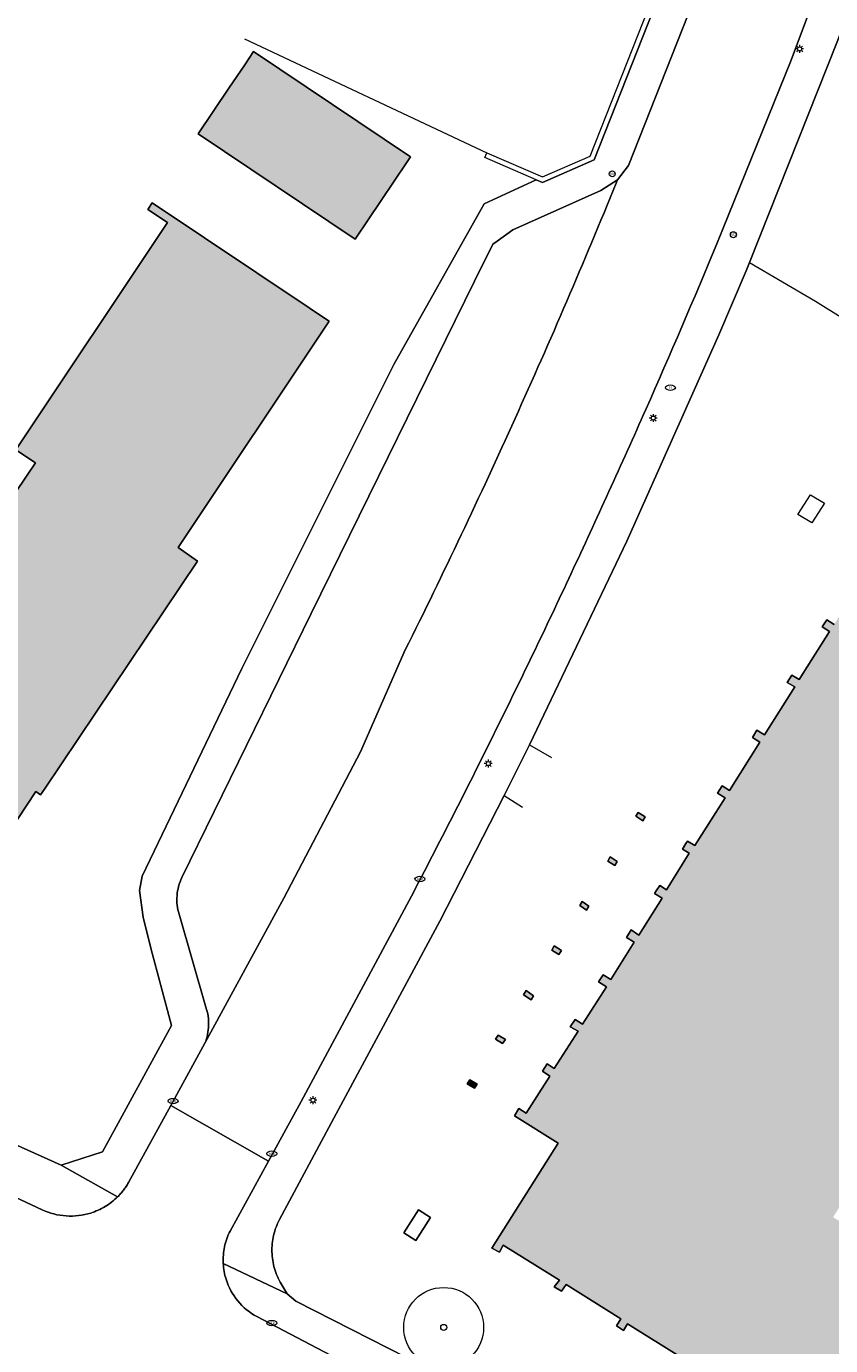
# Model space of a CAD drawing. Header units: metres. Extents: x 187482 to 189800, y 333582 to 335019.
# Tile 66 of 256: x 188262 to 188312, y 334068 to 334151. Entities that reach past the tile are written whole.
import ezdxf
from ezdxf.enums import TextEntityAlignment as Align

# ---------------------------------------------------------------- set-up
doc = ezdxf.new("R2010")
doc.units = ezdxf.units.M
doc.layers.get('0').update_dxf_attribs({"color": 252, "lineweight": 18})
for name, color, linetype, lineweight in [('B-WE-GR-BOOM-S', 252, 'Continuous', 18), ('B-WE-IE-MEUBILAIR-S', 252, 'Continuous', 18), ('B-WE-IE-TERREINAFSCHEIDING_KUNSTMATIG_HEKWERK-G', 252, 'IE-TERREINAFSCHEIDING_KUNSTMATIG-SO', 18), ('B-WE-IE-TERREINAFSCHEIDING_KUNSTMATIG_HEKWERK_RASTER-G', 252, 'IE-TERREINAFSCHEIDING_KUNSTMATIG-SO', 18), ('B-WE-IE-TERREINAFSCHEIDING_KUNSTMATIG_MUUR-G', 252, 'IE-TERREINAFSCHEIDING_KUNSTMATIG-SO', 18), ('B-WE-OG-BEBOUWING-GV', 252, 'Continuous', 18), ('B-WE-OG-TERREIN_ERF-GV', 252, 'Continuous', 18), ('B-WE-VH-GESLOTENVERHARDING_ASFALT-GV', 252, 'Continuous', 18), ('B-WE-VH-OPENVERHARDING_BETONSTRAATSTEEN-GV', 252, 'Continuous', 18), ('B-WE-VH-OPENVERHARDING_SIERBESTRATING-GV', 252, 'Continuous', 18), ('B-WE-VH-OPENVERHARDING_STRAATBAKSTEEN-GV', 252, 'Continuous', 18), ('B-WE-VH-OPENVERHARDING_TEGEL-GV', 252, 'Continuous', 18)]:
    doc.layers.add(name, color=color, linetype=linetype, lineweight=lineweight)
doc.layers.add('B-WE-OG-BEBOUWING-V', color=7, linetype='Continuous', lineweight=18, true_color=0xf0f0f0)
doc.styles.add('NLCS-ISO', font='NLCS-ISO.ttf')
doc.linetypes.add('IE-TERREINAFSCHEIDING_KUNSTMATIG-SO', pattern='A,4,[82,NLCS.SHX,S=0.75,R=90,X=0,Y=0],4,-2', length=10)

# ---------------------------------------------------------------- blocks, each defined once
blk = doc.blocks.new('SIE-MEUBILAIR_PAAL_LICHTMAST-SO')
for points in [[(-0.62, 0), (-1, 0)], [(-0.71, 0.71), (-0.44, 0.44)], [(0, 1), (0, 0.62)], [(0.44, 0.44), (0.71, 0.71)], [(1, 0), (0.62, 0)], [(-0.71, -0.71), (-0.44, -0.44)], [(0, -0.62), (0, -1)], [(0.44, -0.44), (0.71, -0.71)]]:
    blk.add_lwpolyline(points)
blk.add_circle((0, 0), 0.5)
blk = doc.blocks.new('SIE-MEUBILAIR_PAAL_VERKEERSBORD-SO')
blk.add_circle((0, 0), 0.75)
at = {"style": 'NLCS-ISO'}
blk.add_text('vb', height=0.75, dxfattribs=at).set_placement((0, 0.07), align=Align.MIDDLE_CENTER)
blk = doc.blocks.new('SIE-MEUBILAIR_PUT_KOLK-SO')
blk.add_ellipse((0, 0), major_axis=(1.25, 0), ratio=0.54)
at = {"style": 'NLCS-ISO'}
blk.add_text('klk', height=0.75, dxfattribs=at).set_placement((0.03, 0), align=Align.MIDDLE_CENTER)
blk = doc.blocks.new('SIE-MEUBILAIR_PUT_RIOOLPUT-SO')
blk.add_ellipse((0, 0), major_axis=(1.25, 0), ratio=0.54)
at = {"style": 'NLCS-ISO'}
blk.add_text('ri', height=0.75, dxfattribs=at).set_placement((-0.04, 0.07), align=Align.MIDDLE_CENTER)
blk = doc.blocks.new('SGR-BOOM_GBKN-SO')
at = {"color": 0, "linetype": 'ByBlock', "lineweight": 18}
for radius in [2, 0.15]:
    blk.add_circle((0, 0), radius, dxfattribs=at)

msp = doc.modelspace()

# ---------------------------------------------------------------- hatches: boundary and pattern name
at = {"layer": 'B-WE-OG-BEBOUWING-V'}
h = msp.add_hatch(color=256, dxfattribs=at)
h.dxf.hatch_style = 1
h.paths.add_polyline_path([(188272.496, 334143.792), (188282.336, 334137.2), (188285.582, 334142.039), (188285.801, 334142.365), (188275.961, 334148.957), (188275.405, 334148.128), (188274.42, 334146.66)], flags=17)
h = msp.add_hatch(color=256, dxfattribs=at)
h.dxf.hatch_style = 1
h.paths.add_polyline_path([(188269.619, 334139.486), (188269.334, 334139.063), (188270.562, 334138.237), (188261.058, 334124.005), (188262.289, 334123.183), (188250.03, 334105.045), (188240.561, 334111.387), (188239.737, 334110.158), (188230.257, 334116.49), (188229.243, 334114.975), (188228.134, 334113.318), (188223.682, 334106.667), (188233.585, 334100.039), (188234.428, 334101.237), (188244.007, 334095.035), (188244.745, 334096.233), (188254.171, 334089.858), (188259.82, 334098.197), (188260.956, 334099.874), (188260.634, 334100.035), (188262.33, 334102.604), (188262.62, 334102.403), (188262.856, 334102.755), (188272.441, 334117.037), (188271.246, 334117.879), (188280.689, 334132.064), (188279.457, 334132.89), (188279.448, 334132.896)], flags=17)
h = msp.add_hatch(color=256, dxfattribs=at)
h.dxf.hatch_style = 1
h.paths.add_polyline_path([(188291.737, 334087.071), (188291.283, 334087.352), (188291.115, 334087.093), (188291.569, 334086.812)], flags=16)
h.paths.add_polyline_path([(188293.502, 334089.811), (188293.034, 334090.14), (188292.881, 334089.877), (188293.349, 334089.548)], flags=16)
h.paths.add_polyline_path([(188295.249, 334092.654), (188294.797, 334092.934), (188294.641, 334092.677), (188295.093, 334092.397)], flags=16)
h.paths.add_polyline_path([(188296.976, 334095.424), (188296.544, 334095.716), (188296.399, 334095.466), (188296.831, 334095.174)], flags=16)
h.paths.add_polyline_path([(188298.737, 334098.226), (188298.304, 334098.505), (188298.163, 334098.251), (188298.596, 334097.972)], flags=16)
h.paths.add_polyline_path([(188300.351, 334100.768), (188300.494, 334101.009), (188300.061, 334101.301), (188299.918, 334101.06)], flags=16)
h.paths.add_polyline_path([(188352.585, 334098.534), (188354.586, 334101.705), (188353.876, 334102.153), (188353.636, 334101.773), (188350.91, 334103.494), (188351.159, 334103.893), (188350.533, 334104.283), (188350.284, 334103.884), (188349.064, 334104.652), (188347.423, 334105.684), (188347.672, 334106.083), (188347.056, 334106.467), (188346.807, 334106.068), (188343.977, 334107.862), (188344.225, 334108.261), (188343.589, 334108.656), (188343.341, 334108.257), (188340.513, 334110.061), (188340.76, 334110.461), (188340.111, 334110.861), (188339.864, 334110.461), (188337.042, 334112.251), (188337.29, 334112.65), (188336.269, 334113.284), (188335.979, 334112.817), (188333.623, 334114.303), (188333.86, 334114.686), (188332.265, 334115.674), (188331.975, 334115.206), (188329.518, 334116.761), (188329.808, 334117.228), (188329.367, 334117.502), (188329.077, 334117.035), (188326.059, 334118.938), (188326.349, 334119.405), (188325.911, 334119.677), (188325.621, 334119.21), (188322.6, 334121.12), (188322.899, 334121.582), (188322.451, 334121.872), (188322.152, 334121.41), (188319.113, 334123.319), (188319.409, 334123.783), (188319.186, 334123.925), (188318.975, 334124.06), (188318.802, 334123.802), (188318.544, 334123.969), (188318.239, 334123.53), (188318.691, 334123.216), (188316.774, 334120.116), (188316.303, 334120.4), (188316.025, 334119.94), (188316.496, 334119.656), (188314.531, 334116.549), (188314.062, 334116.837), (188313.78, 334116.378), (188314.249, 334116.09), (188312.334, 334113.065), (188311.874, 334113.366), (188311.582, 334112.92), (188312.042, 334112.619), (188310.154, 334109.617), (188309.684, 334109.903), (188309.401, 334109.438), (188309.871, 334109.152), (188307.967, 334106.152), (188307.498, 334106.44), (188307.217, 334105.982), (188307.686, 334105.694), (188305.781, 334102.664), (188305.314, 334102.954), (188305.035, 334102.505), (188305.502, 334102.215), (188303.612, 334099.216), (188303.142, 334099.502), (188303.048, 334099.348), (188302.836, 334098.999), (188303.263, 334098.739), (188301.826, 334096.441), (188301.408, 334096.715), (188301.197, 334096.393), (188301.086, 334096.224), (188301.553, 334095.933), (188300.1, 334093.612), (188299.612, 334093.933), (188299.331, 334093.458), (188299.804, 334093.159), (188298.336, 334090.829), (188297.864, 334091.129), (188297.579, 334090.68), (188298.065, 334090.369), (188296.568, 334088.03), (188296.114, 334088.33), (188295.801, 334087.867), (188296.29, 334087.592), (188294.799, 334085.247), (188294.354, 334085.544), (188294.061, 334085.094), (188294.52, 334084.782), (188293.047, 334082.454), (188292.591, 334082.743), (188292.303, 334082.289), (188295.042, 334080.575), (188290.9, 334073.998), (188291.374, 334073.759), (188291.606, 334074.199), (188295.132, 334072.006), (188294.798, 334071.586), (188295.261, 334071.307), (188295.545, 334071.736), (188298.97, 334069.567), (188298.699, 334069.143), (188299.143, 334068.853), (188299.4, 334069.27), (188302.845, 334067.108), (188302.583, 334066.677), (188303.031, 334066.393), (188303.302, 334066.822), (188306.308, 334064.911), (188306.063, 334064.506), (188306.501, 334064.205), (188306.79, 334064.625), (188309.787, 334062.734), (188309.514, 334062.303), (188309.964, 334062.018), (188310.237, 334062.449), (188313.259, 334060.524), (188313, 334060.084), (188313.442, 334059.824), (188313.682, 334060.245), (188316.741, 334058.388), (188316.445, 334057.936), (188316.954, 334057.656), (188317.151, 334058.04), (188320.196, 334056.164), (188319.93, 334055.729), (188320.378, 334055.455), (188320.676, 334055.85), (188323.66, 334053.997), (188323.391, 334053.551), (188323.843, 334053.26), (188324.158, 334053.658), (188327.128, 334051.805), (188326.858, 334051.363), (188327.301, 334051.074), (188327.621, 334051.476), (188330.606, 334049.613), (188330.33, 334049.169), (188330.762, 334048.898), (188331.05, 334049.325), (188334.068, 334047.419), (188333.793, 334046.985), (188334.235, 334046.697), (188334.502, 334047.114), (188337.53, 334045.226), (188337.261, 334044.794), (188337.709, 334044.51), (188337.969, 334044.921), (188341.016, 334043.003), (188340.723, 334042.615), (188341.157, 334042.327), (188341.442, 334042.743), (188344.453, 334040.829), (188344.195, 334040.42), (188344.503, 334040.216), (188344.19, 334039.723), (188346.841, 334038.057), (188347.498, 334039.113), (188347.27, 334039.263), (188352.846, 334048.042), (188355.52, 334046.359), (188355.799, 334046.811), (188355.459, 334047.026), (188356.46, 334048.591), (188356.826, 334048.43), (188357.102, 334048.88), (188356.757, 334049.097), (188358.243, 334051.439), (188358.605, 334051.271), (188358.887, 334051.725), (188358.531, 334051.945), (188360.022, 334054.279), (188360.381, 334054.113), (188360.663, 334054.557), (188360.318, 334054.787), (188361.795, 334057.111), (188362.151, 334056.933), (188362.434, 334057.386), (188362.09, 334057.613), (188363.062, 334059.089), (188363.373, 334058.866), (188363.648, 334059.316), (188359.257, 334062.094), (188360.752, 334064.45), (188361.039, 334064.268), (188361.328, 334064.724), (188361.041, 334064.906), (188362.506, 334067.296), (188362.794, 334067.116), (188363.077, 334067.569), (188362.789, 334067.749), (188364.288, 334070.117), (188364.576, 334069.936), (188364.876, 334070.413), (188364.588, 334070.594), (188366.063, 334072.938), (188366.351, 334072.758), (188366.635, 334073.213), (188366.347, 334073.393), (188367.288, 334074.868), (188367.586, 334074.703), (188367.779, 334075.052), (188362.831, 334078.174), (188356.295, 334082.723), (188355.986, 334082.178), (188356.576, 334081.821), (188355.725, 334080.406), (188355.182, 334080.735), (188354.846, 334080.176), (188355.324, 334079.888), (188353.94, 334077.59), (188353.454, 334077.883), (188353.129, 334077.342), (188353.563, 334077.081), (188352.16, 334074.75), (188351.631, 334075.069), (188351.326, 334074.563), (188351.881, 334074.229), (188350.439, 334071.839), (188349.833, 334072.204), (188349.534, 334071.708), (188350.13, 334071.347), (188348.766, 334069.087), (188348.075, 334069.504), (188347.692, 334068.869), (188348.316, 334068.494), (188346.868, 334066.098), (188346.183, 334066.51), (188345.918, 334066.074), (188346.528, 334065.707), (188345.654, 334064.26), (188345.044, 334064.627), (188344.688, 334064.037), (188345.197, 334063.73), (188343.797, 334061.412), (188343.288, 334061.717), (188342.977, 334061.203), (188343.434, 334060.93), (188342.066, 334058.661), (188341.511, 334058.994), (188341.182, 334058.447), (188341.687, 334058.143), (188340.731, 334056.559), (188340.248, 334056.85), (188340.063, 334056.543), (188339.589, 334056.828), (188339.21, 334056.198), (188336.374, 334057.986), (188336.743, 334058.566), (188336.135, 334058.952), (188335.765, 334058.373), (188332.99, 334060.132), (188333.315, 334060.642), (188332.555, 334061.124), (188332.229, 334060.615), (188329.317, 334062.462), (188329.634, 334062.959), (188329.033, 334063.341), (188328.717, 334062.844), (188325.964, 334064.591), (188326.309, 334065.132), (188325.828, 334065.438), (188325.483, 334064.896), (188322.402, 334066.852), (188322.747, 334067.392), (188322.198, 334067.742), (188321.854, 334067.199), (188319.051, 334068.98), (188319.396, 334069.521), (188318.813, 334069.892), (188318.468, 334069.351), (188315.666, 334071.131), (188316.012, 334071.674), (188315.369, 334072.082), (188315.024, 334071.541), (188314.467, 334071.895), (188315.766, 334073.937), (188313.835, 334075.166), (188313.738, 334075.015), (188312.272, 334075.948), (188313.143, 334077.317), (188313.805, 334076.893), (188314.141, 334077.414), (188313.5, 334077.825), (188314.928, 334080.055), (188315.56, 334079.649), (188315.911, 334080.198), (188315.309, 334080.583), (188316.842, 334082.979), (188317.406, 334082.619), (188317.687, 334083.058), (188316.37, 334083.9), (188317.872, 334086.25), (188318.53, 334085.829), (188318.837, 334086.308), (188318.179, 334086.729), (188319.615, 334088.973), (188320.318, 334088.525), (188320.664, 334089.065), (188319.961, 334089.515), (188321.71, 334092.248), (188322.413, 334091.798), (188322.775, 334092.366), (188322.101, 334092.796), (188324.023, 334095.799), (188324.733, 334095.346), (188325.094, 334095.91), (188345.69, 334082.822), (188352.15, 334092.988), (188349.873, 334094.435)], flags=17)
h = msp.add_hatch(color=256, dxfattribs=at)
h.dxf.hatch_style = 1
h.paths.add_polyline_path([(188289.975, 334084.273), (188289.513, 334084.552), (188289.347, 334084.296), (188289.809, 334084.017)], flags=17)

# ---------------------------------------------------------------- linework, layer by layer
at = {"layer": 'B-WE-IE-TERREINAFSCHEIDING_KUNSTMATIG_HEKWERK-G', "ltscale": 0.2, "flags": 128}
for points in [[(188275.403, 334149.743), (188290.573, 334142.618)], [(188307.043, 334135.74), (188311.161, 334133.317), (188321.15, 334127.093), (188319.186, 334123.925)]]:
    msp.add_lwpolyline(points, dxfattribs=at)
at = {"layer": 'B-WE-IE-TERREINAFSCHEIDING_KUNSTMATIG_HEKWERK_RASTER-G', "ltscale": 0.2, "flags": 128}
msp.add_lwpolyline([(188332.837, 334212.11), (188323.331, 334180.573), (188318.923, 334167.18), (188314.174, 334153.905), (188312.537, 334149.562), (188307.043, 334135.74)], dxfattribs=at)
at = {"layer": 'B-WE-IE-TERREINAFSCHEIDING_KUNSTMATIG_MUUR-G', "ltscale": 0.2, "flags": 128}
for points in [[(188293.672, 334140.921), (188290.445, 334142.325), (188290.573, 334142.618), (188294.061, 334141.101), (188297.044, 334142.411), (188301.055, 334152.565), (188304.874, 334162.698), (188308.665, 334173.551)], [(188308.665, 334173.551), (188308.968, 334173.447), (188305.175, 334162.588), (188301.354, 334152.45), (188297.293, 334142.171), (188294.062, 334140.752), (188293.672, 334140.921)], [(188293.24, 334105.52), (188294.639, 334104.741)], [(188291.667, 334102.363), (188292.822, 334101.633)]]:
    msp.add_lwpolyline(points, dxfattribs=at)
for points in [[(188310.95, 334119.427), (188310.072, 334119.949), (188310.865, 334121.19), (188311.743, 334120.668)], [(188300.494, 334101.009), (188300.061, 334101.301), (188299.918, 334101.06), (188300.351, 334100.768)], [(188298.596, 334097.972), (188298.737, 334098.226), (188298.304, 334098.505), (188298.163, 334098.251)], [(188296.544, 334095.716), (188296.399, 334095.466), (188296.831, 334095.174), (188296.976, 334095.424)], [(188294.797, 334092.934), (188294.641, 334092.677), (188295.093, 334092.397), (188295.249, 334092.654)], [(188293.034, 334090.14), (188292.881, 334089.877), (188293.349, 334089.548), (188293.502, 334089.811)], [(188291.283, 334087.352), (188291.115, 334087.093), (188291.569, 334086.812), (188291.737, 334087.071)], [(188289.809, 334084.017), (188289.975, 334084.273), (188289.513, 334084.552), (188289.347, 334084.296)]]:
    msp.add_lwpolyline(points, close=True, dxfattribs=at)
at = {"layer": 'B-WE-OG-BEBOUWING-GV', "flags": 128}
for points in [[(188272.496, 334143.792), (188282.336, 334137.2), (188285.582, 334142.039), (188285.801, 334142.365), (188275.961, 334148.957), (188275.405, 334148.128), (188274.42, 334146.66)], [(188300.351, 334100.768), (188300.494, 334101.009), (188300.061, 334101.301), (188299.918, 334101.06)], [(188298.737, 334098.226), (188298.304, 334098.505), (188298.163, 334098.251), (188298.596, 334097.972)], [(188296.976, 334095.424), (188296.544, 334095.716), (188296.399, 334095.466), (188296.831, 334095.174)], [(188295.249, 334092.654), (188294.797, 334092.934), (188294.641, 334092.677), (188295.093, 334092.397)], [(188293.502, 334089.811), (188293.034, 334090.14), (188292.881, 334089.877), (188293.349, 334089.548)], [(188291.737, 334087.071), (188291.283, 334087.352), (188291.115, 334087.093), (188291.569, 334086.812)], [(188289.975, 334084.273), (188289.513, 334084.552), (188289.347, 334084.296), (188289.809, 334084.017)]]:
    msp.add_lwpolyline(points, close=True, dxfattribs=at)
for points in [[(188260.634, 334100.035), (188262.33, 334102.604), (188262.62, 334102.403), (188262.856, 334102.755), (188272.441, 334117.037), (188271.246, 334117.879), (188280.689, 334132.064), (188279.457, 334132.89), (188279.448, 334132.896), (188269.619, 334139.486), (188269.334, 334139.063), (188270.562, 334138.237), (188261.058, 334124.005), (188262.289, 334123.183), (188250.03, 334105.045)], [(188312.334, 334113.065), (188311.874, 334113.366), (188311.582, 334112.92), (188312.042, 334112.619), (188310.154, 334109.617), (188309.684, 334109.903), (188309.401, 334109.438), (188309.871, 334109.152), (188307.967, 334106.152), (188307.498, 334106.44), (188307.217, 334105.982), (188307.686, 334105.694), (188305.781, 334102.664), (188305.314, 334102.954), (188305.035, 334102.505), (188305.502, 334102.215), (188303.612, 334099.216), (188303.142, 334099.502), (188303.048, 334099.348), (188302.836, 334098.999), (188303.263, 334098.739), (188301.826, 334096.441), (188301.408, 334096.715), (188301.197, 334096.393), (188301.086, 334096.224), (188301.553, 334095.933), (188300.1, 334093.612), (188299.612, 334093.933), (188299.331, 334093.458), (188299.804, 334093.159), (188298.336, 334090.829), (188297.864, 334091.129), (188297.579, 334090.68), (188298.065, 334090.369), (188296.568, 334088.03), (188296.114, 334088.33), (188295.801, 334087.867), (188296.29, 334087.592), (188294.799, 334085.247), (188294.354, 334085.544), (188294.061, 334085.094), (188294.52, 334084.782), (188293.047, 334082.454), (188292.591, 334082.743), (188292.303, 334082.289), (188295.042, 334080.575), (188290.9, 334073.998), (188291.374, 334073.759), (188291.606, 334074.199), (188295.132, 334072.006), (188294.798, 334071.586), (188295.261, 334071.307), (188295.545, 334071.736), (188298.97, 334069.567), (188298.699, 334069.143), (188299.143, 334068.853), (188299.4, 334069.27), (188302.845, 334067.108)]]:
    msp.add_lwpolyline(points, dxfattribs=at)
at = {"layer": 'B-WE-OG-TERREIN_ERF-GV', "flags": 128}
for points in [[(188340.251, 334234.769), (188337.482, 334227.377), (188334.134, 334216.413), (188332.837, 334212.11), (188323.331, 334180.573), (188318.923, 334167.18), (188314.174, 334153.905), (188312.537, 334149.562), (188307.043, 334135.74), (188306.823, 334135.217), (188305.116, 334131.214), (188299.344, 334118.29), (188293.24, 334105.52), (188291.667, 334102.363), (188287.635, 334094.491), (188280.991, 334082.143), (188277.583, 334075.789)], [(188181.941, 334116.182), (188182.739, 334115.637), (188196.513, 334109.521), (188200.375, 334107.779), (188217.32, 334100.154), (188240.684, 334089.64), (188253.674, 334083.797), (188263.912, 334079.191), (188266.507, 334080.043), (188270.817, 334087.941), (188269.531, 334092.796), (188269.054, 334094.743), (188268.805, 334096.4), (188268.985, 334097.3), (188275.237, 334110.313), (188284.758, 334129.351), (188290.413, 334139.416), (188293.672, 334140.921), (188294.062, 334140.752), (188297.293, 334142.171), (188301.354, 334152.45)], [(188250.03, 334105.045), (188262.289, 334123.183), (188261.058, 334124.005), (188270.562, 334138.237), (188269.334, 334139.063), (188269.619, 334139.486), (188279.448, 334132.896), (188279.457, 334132.89), (188280.689, 334132.064), (188271.246, 334117.879), (188272.441, 334117.037), (188262.856, 334102.755), (188262.62, 334102.403), (188262.33, 334102.604), (188260.634, 334100.035)], [(188302.845, 334067.108), (188299.4, 334069.27), (188299.143, 334068.853), (188298.699, 334069.143), (188298.97, 334069.567), (188295.545, 334071.736), (188295.261, 334071.307), (188294.798, 334071.586), (188295.132, 334072.006), (188291.606, 334074.199), (188291.374, 334073.759), (188290.9, 334073.998), (188295.042, 334080.575), (188292.303, 334082.289), (188292.591, 334082.743), (188293.047, 334082.454), (188294.52, 334084.782), (188294.061, 334085.094), (188294.354, 334085.544), (188294.799, 334085.247), (188296.29, 334087.592), (188295.801, 334087.867), (188296.114, 334088.33), (188296.568, 334088.03), (188298.065, 334090.369), (188297.579, 334090.68), (188297.864, 334091.129), (188298.336, 334090.829), (188299.804, 334093.159), (188299.331, 334093.458), (188299.612, 334093.933), (188300.1, 334093.612), (188301.553, 334095.933), (188301.086, 334096.224), (188301.197, 334096.393), (188301.408, 334096.715), (188301.826, 334096.441), (188303.263, 334098.739), (188302.836, 334098.999), (188303.048, 334099.348), (188303.142, 334099.502), (188303.612, 334099.216), (188305.502, 334102.215), (188305.035, 334102.505), (188305.314, 334102.954), (188305.781, 334102.664), (188307.686, 334105.694), (188307.217, 334105.982), (188307.498, 334106.44), (188307.967, 334106.152), (188309.871, 334109.152), (188309.401, 334109.438), (188309.684, 334109.903), (188310.154, 334109.617), (188312.042, 334112.619), (188311.582, 334112.92), (188311.874, 334113.366), (188312.334, 334113.065)], [(188277.693, 334071.766), (188278.06, 334071.15), (188278.608, 334070.688), (188286.735, 334066.544), (188296.078, 334061.583), (188305.276, 334056.36), (188309.102, 334054.107), (188310.475, 334053.307), (188320.347, 334047.009)]]:
    msp.add_lwpolyline(points, dxfattribs=at)
for points in [[(188282.336, 334137.2), (188272.496, 334143.792), (188274.42, 334146.66), (188275.405, 334148.128), (188275.961, 334148.957), (188285.801, 334142.365), (188285.582, 334142.039)], [(188299.918, 334101.06), (188300.061, 334101.301), (188300.494, 334101.009), (188300.351, 334100.768)], [(188298.304, 334098.505), (188298.737, 334098.226), (188298.596, 334097.972), (188298.163, 334098.251)], [(188296.544, 334095.716), (188296.976, 334095.424), (188296.831, 334095.174), (188296.399, 334095.466)], [(188294.797, 334092.934), (188295.249, 334092.654), (188295.093, 334092.397), (188294.641, 334092.677)], [(188293.034, 334090.14), (188293.502, 334089.811), (188293.349, 334089.548), (188292.881, 334089.877)], [(188291.283, 334087.352), (188291.737, 334087.071), (188291.569, 334086.812), (188291.115, 334087.093)], [(188289.513, 334084.552), (188289.975, 334084.273), (188289.809, 334084.017), (188289.347, 334084.296)], [(188286.293, 334076.407), (188287.052, 334075.916), (188286.136, 334074.474), (188285.377, 334074.965)]]:
    msp.add_lwpolyline(points, close=True, dxfattribs=at)
at = {"layer": 'B-WE-OG-TERREIN_ERF-GV'}
for points in [[(188277.583, 334075.789, 0.064875), (188277.219, 334074.806)], [(188277.219, 334074.806, 0.064262), (188277.114, 334073.763)], [(188277.114, 334073.763, 0.063659), (188277.276, 334072.727)], [(188277.276, 334072.727, 0.063677), (188277.693, 334071.766)]]:
    msp.add_lwpolyline(points, format="xyb", dxfattribs=at)
at = {"layer": 'B-WE-VH-GESLOTENVERHARDING_ASFALT-GV', "flags": 128}
for points in [[(188304.99, 334136.909), (188309.635, 334148.422), (188313.984, 334160.051), (188307.335, 334162.422), (188303.495, 334152.077), (188299.443, 334141.814), (188298.761, 334140.913)], [(188298.761, 334140.913), (188298.682, 334140.714)], [(188285.468, 334111.469), (188282.654, 334105.093), (188277.862, 334095.923), (188272.91, 334086.839), (188270.778, 334082.933), (188276.894, 334079.452), (188278.944, 334083.18), (188285.853, 334096.042)]]:
    msp.add_lwpolyline(points, dxfattribs=at)
at = {"layer": 'B-WE-VH-GESLOTENVERHARDING_ASFALT-GV'}
for points in [[(188298.682, 334140.714, -0.004582), (188295.582, 334133.312)], [(188300.539, 334126.539, 0.00548), (188304.99, 334136.909)], [(188295.582, 334133.312, -0.004631), (188292.346, 334125.969)], [(188295.865, 334116.268, 0.005434), (188300.539, 334126.539)], [(188292.346, 334125.969, -0.004682), (188288.974, 334118.687)], [(188288.974, 334118.687, -0.004682), (188285.468, 334111.469)], [(188290.969, 334106.101, 0.00535), (188295.865, 334116.268)], [(188285.853, 334096.042, 0.00543), (188290.969, 334106.101)]]:
    msp.add_lwpolyline(points, format="xyb", dxfattribs=at)
at = {"layer": 'B-WE-VH-OPENVERHARDING_BETONSTRAATSTEEN-GV', "flags": 128}
for points in [[(188274.488, 334075.077), (188276.894, 334079.452), (188270.778, 334082.933), (188268.127, 334078.108)], [(188262.725, 334076.409), (188252.356, 334081.251), (188250.634, 334077.59), (188254.703, 334075.702), (188258.332, 334074.022), (188260.156, 334073.174)], [(188272.641, 334067.015), (188274.41, 334066.072), (188277.945, 334064.177), (188281.912, 334062.068), (188283.827, 334065.576), (188281.221, 334067.072), (188276.168, 334069.712)]]:
    msp.add_lwpolyline(points, dxfattribs=at)
at = {"layer": 'B-WE-VH-OPENVERHARDING_BETONSTRAATSTEEN-GV'}
for points in [[(188267.814, 334077.639, -0.017713), (188267.634, 334077.422)], [(188267.978, 334077.868, -0.017747), (188267.814, 334077.639)], [(188268.127, 334078.108, -0.018772), (188267.978, 334077.868)], [(188267.44, 334077.217, -0.058302), (188266.66, 334076.61)], [(188267.634, 334077.422, -0.0176), (188267.44, 334077.217)], [(188264.222, 334076.021, -0.093636), (188262.725, 334076.409)], [(188265.758, 334076.204, -0.093173), (188264.222, 334076.021)], [(188266.66, 334076.61, -0.05974), (188265.758, 334076.204)], [(188274.142, 334074.091, -0.033341), (188274.283, 334074.595)], [(188274.283, 334074.595, -0.030837), (188274.488, 334075.077)], [(188274.061, 334073.049, -0.032525), (188274.068, 334073.572)], [(188274.068, 334073.572, -0.031022), (188274.142, 334074.091)], [(188274.119, 334072.546, -0.032071), (188274.061, 334073.049)], [(188274.24, 334072.054, -0.030634), (188274.119, 334072.546)], [(188274.976, 334070.695, -0.09698), (188274.24, 334072.054)], [(188276.168, 334069.712, -0.096956), (188274.976, 334070.695)]]:
    msp.add_lwpolyline(points, format="xyb", dxfattribs=at)
at = {"layer": 'B-WE-VH-OPENVERHARDING_SIERBESTRATING-GV', "flags": 128}
msp.add_lwpolyline([(188287.052, 334075.916), (188286.293, 334076.407), (188285.377, 334074.965), (188286.136, 334074.474)], close=True, dxfattribs=at)
at = {"layer": 'B-WE-VH-OPENVERHARDING_STRAATBAKSTEEN-GV', "flags": 128}
for points in [[(188298.682, 334140.714), (188298.761, 334140.913), (188297.726, 334140.255), (188292.197, 334137.786), (188291.223, 334137.073), (188290.949, 334136.899), (188289.811, 334134.579), (188279.574, 334113.746), (188271.475, 334097.213)], [(188272.91, 334086.839), (188277.862, 334095.923), (188282.654, 334105.093), (188285.468, 334111.469)], [(188271.302, 334094.917), (188272.978, 334089.095)]]:
    msp.add_lwpolyline(points, dxfattribs=at)
at = {"layer": 'B-WE-VH-OPENVERHARDING_STRAATBAKSTEEN-GV'}
for points in [[(188295.582, 334133.312, 0.004582), (188298.682, 334140.714)], [(188292.346, 334125.969, 0.004631), (188295.582, 334133.312)], [(188288.974, 334118.687, 0.004682), (188292.346, 334125.969)], [(188285.468, 334111.469, 0.004682), (188288.974, 334118.687)], [(188271.266, 334096.662, 0.048615), (188271.166, 334096.082)], [(188271.475, 334097.213, 0.049458), (188271.266, 334096.662)], [(188271.166, 334096.082, 0.047553), (188271.178, 334095.493)], [(188271.178, 334095.493, 0.048601), (188271.302, 334094.917)], [(188272.978, 334089.095, -0.042961), (188273.112, 334088.535)], [(188273.112, 334088.535, -0.04361), (188273.145, 334087.961)], [(188273.145, 334087.961, -0.045514), (188273.077, 334087.39)], [(188273.077, 334087.39, -0.045081), (188272.91, 334086.839)]]:
    msp.add_lwpolyline(points, format="xyb", dxfattribs=at)
at = {"layer": 'B-WE-VH-OPENVERHARDING_TEGEL-GV', "flags": 128}
for points in [[(188277.583, 334075.789), (188280.991, 334082.143), (188287.635, 334094.491), (188291.667, 334102.363), (188293.24, 334105.52), (188299.344, 334118.29), (188305.116, 334131.214), (188306.823, 334135.217), (188307.043, 334135.74), (188312.537, 334149.562), (188314.174, 334153.905), (188318.923, 334167.18), (188323.331, 334180.573), (188332.837, 334212.11), (188334.134, 334216.413), (188337.482, 334227.377), (188340.251, 334234.769)], [(188271.475, 334097.213), (188279.574, 334113.746), (188289.811, 334134.579), (188290.949, 334136.899), (188291.223, 334137.073), (188292.197, 334137.786), (188297.726, 334140.255), (188298.761, 334140.913), (188299.443, 334141.814), (188303.495, 334152.077), (188307.335, 334162.422), (188309.182, 334167.646), (188312.024, 334176.037), (188314.726, 334184.475), (188328.159, 334228.884)], [(188334.803, 334226.777), (188321.325, 334182.065), (188318.648, 334173.629), (188315.82, 334165.242), (188313.984, 334160.051), (188309.635, 334148.422), (188304.99, 334136.909)], [(188312.797, 334186.161), (188311.507, 334182.029), (188309.83, 334176.659), (188309.47, 334176.736), (188308.359, 334173.675), (188308.665, 334173.551), (188308.968, 334173.447), (188305.175, 334162.588), (188301.354, 334152.45), (188297.293, 334142.171), (188294.062, 334140.752), (188293.672, 334140.921), (188290.413, 334139.416), (188284.758, 334129.351), (188275.237, 334110.313), (188268.985, 334097.3), (188268.805, 334096.4), (188269.054, 334094.743), (188269.531, 334092.796), (188270.817, 334087.941), (188266.507, 334080.043), (188263.912, 334079.191), (188267.44, 334077.217)], [(188217.32, 334100.154), (188216.472, 334098.523), (188223.021, 334095.602), (188225.406, 334094.43), (188249.128, 334082.745), (188252.356, 334081.251), (188262.725, 334076.409)], [(188267.44, 334077.217), (188263.912, 334079.191), (188253.674, 334083.797), (188240.684, 334089.64), (188217.32, 334100.154)], [(188285.853, 334096.042), (188278.944, 334083.18), (188276.894, 334079.452), (188274.488, 334075.077)], [(188272.978, 334089.095), (188271.302, 334094.917)], [(188268.127, 334078.108), (188270.778, 334082.933), (188272.91, 334086.839)], [(188354.751, 334022.607), (188354.421, 334022.743), (188353.309, 334023.262), (188352.348, 334023.825), (188350.533, 334025.144), (188344.419, 334029.41), (188342.183, 334031.177), (188332.897, 334038.514), (188332.955, 334038.598), (188330.123, 334040.56), (188330.073, 334040.487), (188320.347, 334047.009), (188310.475, 334053.307), (188309.102, 334054.107), (188305.276, 334056.36), (188296.078, 334061.583), (188286.735, 334066.544), (188278.608, 334070.688), (188278.06, 334071.15), (188274.061, 334073.049)], [(188274.061, 334073.049), (188278.06, 334071.15), (188277.693, 334071.766)], [(188276.168, 334069.712), (188281.221, 334067.072), (188283.827, 334065.576), (188286.35, 334063.965), (188295.539, 334057.572), (188296.185, 334057.335), (188296.873, 334057.366), (188297.867, 334057.584), (188298.646, 334057.617), (188299.384, 334057.366), (188303.454, 334054.964), (188313.903, 334048.549)]]:
    msp.add_lwpolyline(points, dxfattribs=at)
at = {"layer": 'B-WE-VH-OPENVERHARDING_TEGEL-GV'}
for points in [[(188304.99, 334136.909, -0.00548), (188300.539, 334126.539)], [(188300.539, 334126.539, -0.005434), (188295.865, 334116.268)], [(188295.865, 334116.268, -0.00535), (188290.969, 334106.101)], [(188290.969, 334106.101, -0.00543), (188285.853, 334096.042)], [(188271.166, 334096.082, -0.048615), (188271.266, 334096.662)], [(188271.266, 334096.662, -0.049458), (188271.475, 334097.213)], [(188271.178, 334095.493, -0.047553), (188271.166, 334096.082)], [(188271.302, 334094.917, -0.048601), (188271.178, 334095.493)], [(188273.112, 334088.535, 0.042961), (188272.978, 334089.095)], [(188273.145, 334087.961, 0.04361), (188273.112, 334088.535)], [(188273.077, 334087.39, 0.045514), (188273.145, 334087.961)], [(188272.91, 334086.839, 0.045081), (188273.077, 334087.39)], [(188267.634, 334077.422, 0.017713), (188267.814, 334077.639)], [(188267.814, 334077.639, 0.017747), (188267.978, 334077.868)], [(188267.978, 334077.868, 0.018772), (188268.127, 334078.108)], [(188266.66, 334076.61, 0.058302), (188267.44, 334077.217)], [(188267.44, 334077.217, 0.0176), (188267.634, 334077.422)], [(188262.725, 334076.409, 0.093636), (188264.222, 334076.021)], [(188264.222, 334076.021, 0.093173), (188265.758, 334076.204)], [(188265.758, 334076.204, 0.05974), (188266.66, 334076.61)], [(188277.219, 334074.806, -0.064875), (188277.583, 334075.789)], [(188274.283, 334074.595, 0.033341), (188274.142, 334074.091)], [(188274.488, 334075.077, 0.030837), (188274.283, 334074.595)], [(188277.114, 334073.763, -0.064262), (188277.219, 334074.806)], [(188274.068, 334073.572, 0.032525), (188274.061, 334073.049)], [(188274.142, 334074.091, 0.031022), (188274.068, 334073.572)], [(188277.276, 334072.727, -0.063659), (188277.114, 334073.763)], [(188274.061, 334073.049, 0.032071), (188274.119, 334072.546)], [(188277.693, 334071.766, -0.063677), (188277.276, 334072.727)], [(188274.119, 334072.546, 0.030634), (188274.24, 334072.054)], [(188274.24, 334072.054, 0.09698), (188274.976, 334070.695)], [(188274.976, 334070.695, 0.096956), (188276.168, 334069.712)]]:
    msp.add_lwpolyline(points, format="xyb", dxfattribs=at)

# ---------------------------------------------------------------- block references
at = {"layer": 'B-WE-GR-BOOM-S', "xscale": 1.25, "yscale": 1.25, "zscale": 1.25}
msp.add_blockref('SGR-BOOM_GBKN-SO', (188287.874, 334069.038), dxfattribs=at)
at = {"layer": 'B-WE-IE-MEUBILAIR-S', "xscale": 0.25, "yscale": 0.25, "zscale": 0.25}
for name, p in [('SIE-MEUBILAIR_PAAL_LICHTMAST-SO', (188310.177, 334149.123)), ('SIE-MEUBILAIR_PAAL_VERKEERSBORD-SO', (188298.434, 334141.292)), ('SIE-MEUBILAIR_PAAL_VERKEERSBORD-SO', (188306.022, 334137.483)), ('SIE-MEUBILAIR_PUT_RIOOLPUT-SO', (188302.077, 334127.899)), ('SIE-MEUBILAIR_PAAL_LICHTMAST-SO', (188301, 334126)), ('SIE-MEUBILAIR_PAAL_LICHTMAST-SO', (188290.67, 334104.352)), ('SIE-MEUBILAIR_PUT_KOLK-SO', (188286.387, 334097.126)), ('SIE-MEUBILAIR_PUT_KOLK-SO', (188270.917, 334083.218)), ('SIE-MEUBILAIR_PAAL_LICHTMAST-SO', (188279.685, 334083.267)), ('SIE-MEUBILAIR_PUT_KOLK-SO', (188277.103, 334079.922)), ('SIE-MEUBILAIR_PUT_KOLK-SO', (188277.106, 334069.313))]:
    msp.add_blockref(name, p, dxfattribs=at)

doc.saveas('drawing.dxf')
